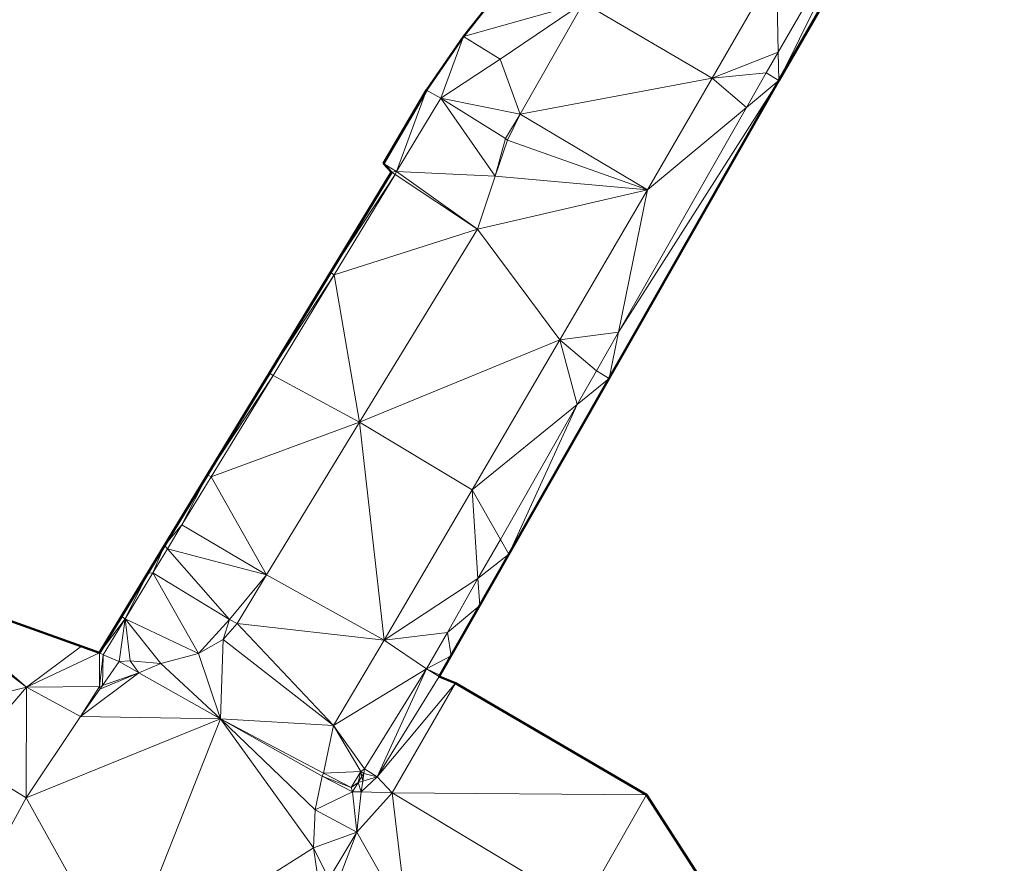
# Model space of a CAD drawing. Header units: metres. Extents: x 3490451 to 6981510, y 5754235 to 11509207.
# Tile 33 of 77: x 3490601 to 3490624, y 5754500 to 5754520. Entities that reach past the tile are written whole.
import ezdxf

# ---------------------------------------------------------------- set-up
doc = ezdxf.new("R2010")
doc.units = ezdxf.units.M
doc.layers.add('Kartierung-05$0$$VERB', color=7, linetype='Continuous', lineweight=18, true_color=0x82563a)

msp = doc.modelspace()

# ---------------------------------------------------------------- linework, layer by layer
at = {"layer": 'Kartierung-05$0$$VERB', "color": 1, "lineweight": 50, "ltscale": 0.02}
for points in [[(3490626.727, 5754493.89), (3490624.126, 5754495.004), (3490619.449, 5754496.757), (3490618.296, 5754497.812), (3490615.787, 5754501.706), (3490611.275, 5754504.35), (3490610.889, 5754504.502), (3490618.909, 5754518.578), (3490628.966, 5754535.995)], [(3490614.698, 5754523.709), (3490611.463, 5754519.616), (3490610.594, 5754518.349), (3490609.578, 5754516.618), (3490609.762, 5754516.416), (3490606.883, 5754511.667), (3490605.42, 5754509.269), (3490603.388, 5754505.921), (3490602.869, 5754505.066), (3490598.314, 5754506.696), (3490595.592, 5754508.422), (3490595.286, 5754508.502), (3490591.222, 5754511.363), (3490589.547, 5754511.907), (3490588.169, 5754512.658), (3490585.542, 5754514.249), (3490580.421, 5754517.806), (3490579.853, 5754518.719), (3490581.49, 5754523.497)]]:
    msp.add_lwpolyline(points, dxfattribs=at)
at = {"layer": 'Kartierung-05$0$$VERB'}
for points in [[(3490621.335, 5754523.477, 164.753), (3490622.163, 5754524.213, 163.757), (3490618.909, 5754518.578, 163.622)], [(3490621.335, 5754523.477, 164.753), (3490618.895, 5754519.252, 164.652), (3490618.853, 5754521.273, 164.966)], [(3490621.335, 5754523.477, 164.753), (3490618.895, 5754519.252, 164.652), (3490618.909, 5754518.578, 163.622)], [(3490614.3, 5754520.417, 164.965), (3490613.552, 5754522.259, 165.138), (3490611.463, 5754519.616, 165.004)], [(3490617.332, 5754518.637, 164.862), (3490614.3, 5754520.417, 164.965), (3490618.853, 5754521.273, 164.966)], [(3490618.895, 5754519.252, 164.652), (3490617.332, 5754518.637, 164.862), (3490618.853, 5754521.273, 164.966)], [(3490614.3, 5754520.417, 164.965), (3490611.463, 5754519.616, 165.004), (3490612.327, 5754519.083, 164.921)], [(3490614.3, 5754520.417, 164.965), (3490612.327, 5754519.083, 164.921), (3490612.799, 5754517.789, 164.854)], [(3490617.332, 5754518.637, 164.862), (3490614.3, 5754520.417, 164.965), (3490612.799, 5754517.789, 164.854)], [(3490610.594, 5754518.349, 165.122), (3490610.926, 5754518.16, 164.941), (3490611.463, 5754519.616, 165.004)], [(3490610.926, 5754518.16, 164.941), (3490611.463, 5754519.616, 165.004), (3490612.327, 5754519.083, 164.921)], [(3490610.926, 5754518.16, 164.941), (3490612.327, 5754519.083, 164.921), (3490612.799, 5754517.789, 164.854)], [(3490618.895, 5754519.252, 164.652), (3490617.332, 5754518.637, 164.862), (3490618.612, 5754518.762, 164.64)], [(3490618.895, 5754519.252, 164.652), (3490618.612, 5754518.762, 164.64), (3490618.909, 5754518.578, 163.622)], [(3490617.332, 5754518.637, 164.862), (3490612.799, 5754517.789, 164.854), (3490615.811, 5754516, 164.757)], [(3490615.124, 5754512.64, 164.467), (3490614.899, 5754511.54, 163.454), (3490618.909, 5754518.578, 163.622)], [(3490618.145, 5754517.942, 164.617), (3490615.124, 5754512.64, 164.467), (3490618.909, 5754518.578, 163.622)], [(3490618.145, 5754517.942, 164.617), (3490617.332, 5754518.637, 164.862), (3490615.811, 5754516, 164.757)], [(3490618.145, 5754517.942, 164.617), (3490617.332, 5754518.637, 164.862), (3490618.612, 5754518.762, 164.64)], [(3490618.145, 5754517.942, 164.617), (3490618.612, 5754518.762, 164.64), (3490618.909, 5754518.578, 163.622)], [(3490610.594, 5754518.349, 165.122), (3490609.881, 5754516.434, 164.963), (3490609.578, 5754516.618, 165.123)], [(3490610.594, 5754518.349, 165.122), (3490610.926, 5754518.16, 164.941), (3490609.881, 5754516.434, 164.963)], [(3490610.926, 5754518.16, 164.941), (3490609.881, 5754516.434, 164.963), (3490612.209, 5754516.319, 164.858)], [(3490610.926, 5754518.16, 164.941), (3490612.454, 5754517.21, 164.874), (3490612.799, 5754517.789, 164.854)], [(3490610.926, 5754518.16, 164.941), (3490612.209, 5754516.319, 164.858), (3490612.454, 5754517.21, 164.874)], [(3490618.145, 5754517.942, 164.617), (3490615.124, 5754512.64, 164.467), (3490615.811, 5754516, 164.757)], [(3490612.505, 5754517.171, 164.866), (3490612.454, 5754517.21, 164.874), (3490612.799, 5754517.789, 164.854)], [(3490612.505, 5754517.171, 164.866), (3490612.799, 5754517.789, 164.854), (3490615.811, 5754516, 164.757)], [(3490612.209, 5754516.319, 164.858), (3490612.505, 5754517.171, 164.866), (3490612.454, 5754517.21, 164.874)], [(3490612.209, 5754516.319, 164.858), (3490612.505, 5754517.171, 164.866), (3490615.811, 5754516, 164.757)], [(3490609.881, 5754516.434, 164.963), (3490609.578, 5754516.618, 165.123), (3490609.762, 5754516.416, 165.085)], [(3490608.408, 5754513.989, 164.888), (3490608.322, 5754514.042, 165.108), (3490609.848, 5754516.364, 164.952)], [(3490609.848, 5754516.364, 164.952), (3490608.324, 5754514.043, 165.108), (3490609.762, 5754516.416, 165.084)], [(3490608.408, 5754513.989, 164.888), (3490609.848, 5754516.364, 164.952), (3490611.792, 5754515.072, 164.82)], [(3490609.881, 5754516.434, 164.963), (3490609.848, 5754516.364, 164.952), (3490609.762, 5754516.416, 165.084)], [(3490609.881, 5754516.434, 164.963), (3490609.762, 5754516.416, 165.084), (3490609.762, 5754516.416, 165.085)], [(3490609.848, 5754516.364, 164.952), (3490609.762, 5754516.416, 165.084), (3490609.762, 5754516.416, 165.084)], [(3490609.881, 5754516.434, 164.963), (3490609.848, 5754516.364, 164.952), (3490611.792, 5754515.072, 164.82)], [(3490609.881, 5754516.434, 164.963), (3490611.792, 5754515.072, 164.82), (3490612.209, 5754516.319, 164.858)], [(3490611.792, 5754515.072, 164.82), (3490612.209, 5754516.319, 164.858), (3490615.811, 5754516, 164.757)], [(3490613.738, 5754512.455, 164.623), (3490611.792, 5754515.072, 164.82), (3490615.811, 5754516, 164.757)], [(3490615.124, 5754512.64, 164.467), (3490613.738, 5754512.455, 164.623), (3490615.811, 5754516, 164.757)], [(3490608.408, 5754513.989, 164.888), (3490609.012, 5754510.509, 164.655), (3490611.792, 5754515.072, 164.82)], [(3490613.738, 5754512.455, 164.623), (3490609.012, 5754510.509, 164.655), (3490611.792, 5754515.072, 164.82)], [(3490608.408, 5754513.989, 164.888), (3490608.322, 5754514.042, 165.108), (3490606.883, 5754511.667, 165.131)], [(3490608.322, 5754514.042, 165.108), (3490606.883, 5754511.668, 165.131), (3490606.883, 5754511.667, 165.131)], [(3490608.408, 5754513.989, 164.888), (3490606.883, 5754511.667, 165.131), (3490606.968, 5754511.615, 164.824)], [(3490608.408, 5754513.989, 164.888), (3490606.968, 5754511.615, 164.824), (3490609.012, 5754510.509, 164.655)], [(3490615.124, 5754512.64, 164.467), (3490613.738, 5754512.455, 164.623), (3490614.602, 5754511.724, 164.441)], [(3490615.124, 5754512.64, 164.467), (3490614.602, 5754511.724, 164.441), (3490614.899, 5754511.54, 163.454)], [(3490613.738, 5754512.455, 164.623), (3490609.012, 5754510.509, 164.655), (3490611.666, 5754508.91, 164.488)], [(3490614.15, 5754510.931, 164.419), (3490613.738, 5754512.455, 164.623), (3490611.666, 5754508.91, 164.488)], [(3490614.15, 5754510.931, 164.419), (3490613.738, 5754512.455, 164.623), (3490614.602, 5754511.724, 164.441)], [(3490606.883, 5754511.667, 165.131), (3490606.968, 5754511.615, 164.824), (3490605.42, 5754509.269, 165.108)], [(3490606.883, 5754511.667, 165.131), (3490605.42, 5754509.269, 165.108), (3490606.883, 5754511.667, 165.131)], [(3490605.42, 5754509.269, 165.108), (3490605.42, 5754509.27, 165.108), (3490606.883, 5754511.667, 165.131)], [(3490606.968, 5754511.615, 164.824), (3490605.42, 5754509.269, 165.108), (3490605.505, 5754509.217, 164.767)], [(3490606.968, 5754511.615, 164.824), (3490609.012, 5754510.509, 164.655), (3490605.505, 5754509.217, 164.767)], [(3490606.883, 5754511.667, 165.131), (3490606.883, 5754511.667, 165.131), (3490606.883, 5754511.668, 165.131)], [(3490614.15, 5754510.931, 164.419), (3490614.602, 5754511.724, 164.441), (3490614.899, 5754511.54, 163.454)], [(3490614.15, 5754510.931, 164.419), (3490612.535, 5754507.391, 163.355), (3490614.899, 5754511.54, 163.454)], [(3490614.15, 5754510.931, 164.419), (3490612.334, 5754507.743, 164.328), (3490611.666, 5754508.91, 164.488)], [(3490614.15, 5754510.931, 164.419), (3490612.535, 5754507.391, 163.355), (3490612.334, 5754507.743, 164.328)], [(3490609.012, 5754510.509, 164.655), (3490605.505, 5754509.217, 164.767), (3490606.814, 5754506.907, 164.568)], [(3490609.012, 5754510.509, 164.655), (3490606.814, 5754506.907, 164.568), (3490609.59, 5754505.365, 164.358)], [(3490609.012, 5754510.509, 164.655), (3490611.666, 5754508.91, 164.488), (3490609.59, 5754505.365, 164.358)], [(3490604.817, 5754508.084, 164.758), (3490604.404, 5754507.595, 165.115), (3490605.42, 5754509.269, 165.108)], [(3490604.404, 5754507.595, 165.115), (3490604.404, 5754507.595, 165.116), (3490605.42, 5754509.269, 165.108)], [(3490605.42, 5754509.269, 165.108), (3490604.404, 5754507.595, 165.116), (3490605.419, 5754509.269, 165.108)], [(3490604.817, 5754508.084, 164.758), (3490605.42, 5754509.269, 165.108), (3490605.505, 5754509.217, 164.767)], [(3490604.817, 5754508.084, 164.758), (3490605.505, 5754509.217, 164.767), (3490606.814, 5754506.907, 164.568)], [(3490605.42, 5754509.269, 165.108), (3490605.419, 5754509.269, 165.108), (3490605.42, 5754509.269, 165.108)], [(3490605.42, 5754509.269, 165.108), (3490605.42, 5754509.27, 165.108), (3490605.42, 5754509.269, 165.108)], [(3490611.805, 5754506.815, 164.302), (3490611.666, 5754508.91, 164.488), (3490609.59, 5754505.365, 164.358)], [(3490611.805, 5754506.815, 164.302), (3490612.334, 5754507.743, 164.328), (3490611.666, 5754508.91, 164.488)], [(3490604.473, 5754507.517, 164.754), (3490604.817, 5754508.084, 164.758), (3490604.404, 5754507.595, 165.115)], [(3490604.473, 5754507.517, 164.754), (3490604.817, 5754508.084, 164.758), (3490606.814, 5754506.907, 164.568)], [(3490611.805, 5754506.815, 164.302), (3490612.535, 5754507.391, 163.355), (3490612.334, 5754507.743, 164.328)], [(3490604.011, 5754506.947, 165.118), (3490604.404, 5754507.595, 165.115), (3490604.01, 5754506.947, 165.118)], [(3490604.404, 5754507.595, 165.115), (3490604.404, 5754507.595, 165.116), (3490604.01, 5754506.947, 165.118)], [(3490604.011, 5754506.947, 165.118), (3490604.404, 5754507.595, 165.115), (3490604.13, 5754506.952, 164.75)], [(3490604.473, 5754507.517, 164.754), (3490604.404, 5754507.595, 165.115), (3490604.13, 5754506.952, 164.75)], [(3490604.473, 5754507.517, 164.754), (3490604.13, 5754506.952, 164.75), (3490605.94, 5754505.854, 164.58)], [(3490604.473, 5754507.517, 164.754), (3490605.94, 5754505.854, 164.58), (3490606.814, 5754506.907, 164.568)], [(3490611.805, 5754506.815, 164.302), (3490612.535, 5754507.391, 163.355), (3490611.847, 5754506.184, 163.326)], [(3490604.011, 5754506.947, 165.118), (3490603.388, 5754505.921, 165.123), (3490603.473, 5754505.869, 164.671)], [(3490604.011, 5754506.947, 165.118), (3490604.01, 5754506.947, 165.118), (3490603.388, 5754505.921, 165.123)], [(3490603.388, 5754505.921, 165.123), (3490604.01, 5754506.947, 165.118), (3490603.388, 5754505.921, 165.123)], [(3490604.13, 5754506.952, 164.75), (3490603.473, 5754505.869, 164.671), (3490605.204, 5754505.046, 164.568)], [(3490604.011, 5754506.947, 165.118), (3490604.13, 5754506.952, 164.75), (3490603.473, 5754505.869, 164.671)], [(3490604.13, 5754506.952, 164.75), (3490605.94, 5754505.854, 164.58), (3490605.204, 5754505.046, 164.568)], [(3490605.94, 5754505.854, 164.58), (3490606.117, 5754505.753, 164.574), (3490606.814, 5754506.907, 164.568)], [(3490606.117, 5754505.753, 164.574), (3490606.814, 5754506.907, 164.568), (3490609.59, 5754505.365, 164.358)], [(3490611.805, 5754506.815, 164.302), (3490611.082, 5754505.546, 164.266), (3490609.59, 5754505.365, 164.358)], [(3490611.805, 5754506.815, 164.302), (3490611.847, 5754506.184, 163.326), (3490611.082, 5754505.546, 164.266)], [(3490598.314, 5754506.696, 165.438), (3490598.218, 5754506.461, 165.41), (3490601.145, 5754504.256, 164.932)], [(3490601.145, 5754504.256, 164.932), (3490598.314, 5754506.696, 165.438), (3490602.442, 5754505.219, 165.042)], [(3490598.124, 5754503.498, 165.24), (3490598.218, 5754506.461, 165.41), (3490601.145, 5754504.256, 164.932)], [(3490611.847, 5754506.184, 163.326), (3490611.171, 5754504.996, 163.298), (3490611.082, 5754505.546, 164.266)], [(3490602.869, 5754505.066, 165.123), (3490603.388, 5754505.921, 165.123), (3490603.473, 5754505.869, 164.671)], [(3490602.869, 5754505.066, 165.123), (3490603.388, 5754505.921, 165.123), (3490602.869, 5754505.066, 165.123)], [(3490603.388, 5754505.921, 165.123), (3490603.387, 5754505.92, 165.123), (3490602.869, 5754505.066, 165.123)], [(3490602.869, 5754505.066, 165.123), (3490602.954, 5754505.014, 164.671), (3490603.473, 5754505.869, 164.671)], [(3490602.954, 5754505.014, 164.671), (3490603.473, 5754505.869, 164.671), (3490603.334, 5754504.855, 164.678)], [(3490603.473, 5754505.869, 164.671), (3490603.596, 5754504.876, 164.692), (3490603.334, 5754504.855, 164.678)], [(3490603.388, 5754505.921, 165.123), (3490603.387, 5754505.92, 165.123), (3490603.388, 5754505.921, 165.123)], [(3490603.388, 5754505.921, 165.123), (3490603.388, 5754505.921, 165.123), (3490603.388, 5754505.921, 165.123)], [(3490603.473, 5754505.869, 164.671), (3490604.316, 5754504.812, 164.601), (3490605.204, 5754505.046, 164.568)], [(3490603.473, 5754505.869, 164.671), (3490603.596, 5754504.876, 164.692), (3490604.316, 5754504.812, 164.601)], [(3490605.94, 5754505.854, 164.58), (3490605.204, 5754505.046, 164.568), (3490605.789, 5754505.376, 164.57)], [(3490605.94, 5754505.854, 164.58), (3490605.789, 5754505.376, 164.57), (3490606.117, 5754505.753, 164.574)], [(3490605.789, 5754505.376, 164.57), (3490606.117, 5754505.753, 164.574), (3490608.398, 5754503.345, 164.267)], [(3490606.117, 5754505.753, 164.574), (3490609.59, 5754505.365, 164.358), (3490608.398, 5754503.345, 164.267)], [(3490605.729, 5754503.501, 164.443), (3490605.204, 5754505.046, 164.568), (3490605.789, 5754505.376, 164.57)], [(3490605.729, 5754503.501, 164.443), (3490605.789, 5754505.376, 164.57), (3490608.398, 5754503.345, 164.267)], [(3490609.59, 5754505.365, 164.358), (3490608.398, 5754503.345, 164.267), (3490610.592, 5754504.686, 164.242)], [(3490611.082, 5754505.546, 164.266), (3490609.59, 5754505.365, 164.358), (3490610.592, 5754504.686, 164.242)], [(3490611.171, 5754504.996, 163.298), (3490611.082, 5754505.546, 164.266), (3490610.592, 5754504.686, 164.242)], [(3490601.145, 5754504.256, 164.932), (3490602.869, 5754505.066, 165.123), (3490602.442, 5754505.219, 165.042)], [(3490601.145, 5754504.256, 164.932), (3490602.442, 5754505.219, 165.042), (3490602.442, 5754505.219, 165.042)], [(3490602.869, 5754505.066, 165.123), (3490602.866, 5754504.267, 164.73), (3490601.145, 5754504.256, 164.932)], [(3490601.145, 5754504.256, 164.932), (3490602.869, 5754505.066, 165.123), (3490602.869, 5754505.066, 165.123)], [(3490602.869, 5754505.066, 165.123), (3490602.954, 5754505.014, 164.671), (3490602.866, 5754504.267, 164.73)], [(3490602.937, 5754504.292, 164.711), (3490602.954, 5754505.014, 164.671), (3490602.866, 5754504.267, 164.73)], [(3490602.937, 5754504.292, 164.711), (3490602.954, 5754505.014, 164.671), (3490603.334, 5754504.855, 164.678)], [(3490603.796, 5754504.594, 164.633), (3490603.596, 5754504.876, 164.692), (3490603.334, 5754504.855, 164.678)], [(3490603.796, 5754504.594, 164.633), (3490603.596, 5754504.876, 164.692), (3490604.316, 5754504.812, 164.601)], [(3490605.729, 5754503.501, 164.443), (3490604.316, 5754504.812, 164.601), (3490605.204, 5754505.046, 164.568)], [(3490611.171, 5754504.996, 163.298), (3490610.906, 5754504.532, 163.287), (3490610.592, 5754504.686, 164.242)], [(3490602.937, 5754504.292, 164.711), (3490603.796, 5754504.594, 164.633), (3490603.334, 5754504.855, 164.678)], [(3490603.796, 5754504.594, 164.633), (3490605.729, 5754503.501, 164.443), (3490604.316, 5754504.812, 164.601)], [(3490609.126, 5754502.321, 164.169), (3490608.398, 5754503.345, 164.267), (3490610.592, 5754504.686, 164.242)], [(3490609.126, 5754502.321, 164.169), (3490610.592, 5754504.686, 164.242), (3490609.423, 5754502.137, 163.559)], [(3490610.592, 5754504.686, 164.242), (3490610.889, 5754504.502, 163.286), (3490609.423, 5754502.137, 163.559)], [(3490610.906, 5754504.532, 163.287), (3490610.592, 5754504.686, 164.242), (3490610.889, 5754504.502, 163.286)], [(3490603.796, 5754504.594, 164.633), (3490602.878, 5754504.208, 164.715), (3490602.422, 5754503.561, 164.753)], [(3490603.796, 5754504.594, 164.633), (3490605.729, 5754503.501, 164.443), (3490602.422, 5754503.561, 164.753)], [(3490602.937, 5754504.292, 164.711), (3490603.796, 5754504.594, 164.633), (3490602.878, 5754504.208, 164.715)], [(3490611.275, 5754504.35, 163.278), (3490610.889, 5754504.502, 163.286), (3490609.423, 5754502.137, 163.559)], [(3490598.124, 5754503.498, 165.24), (3490601.145, 5754504.256, 164.932), (3490599.675, 5754502.538, 165.029)], [(3490601.145, 5754504.256, 164.932), (3490599.675, 5754502.538, 165.029), (3490601.141, 5754501.641, 164.832)], [(3490602.422, 5754503.561, 164.753), (3490601.145, 5754504.256, 164.932), (3490601.141, 5754501.641, 164.832)], [(3490602.866, 5754504.267, 164.73), (3490602.422, 5754503.561, 164.753), (3490601.145, 5754504.256, 164.932)], [(3490602.878, 5754504.208, 164.715), (3490602.866, 5754504.267, 164.73), (3490602.422, 5754503.561, 164.753)], [(3490602.937, 5754504.292, 164.711), (3490602.878, 5754504.208, 164.715), (3490602.866, 5754504.267, 164.73)], [(3490609.779, 5754501.76, 163.526), (3490611.275, 5754504.35, 163.278), (3490609.423, 5754502.137, 163.559)], [(3490615.787, 5754501.706, 162.972), (3490609.779, 5754501.76, 163.526), (3490611.275, 5754504.35, 163.278)], [(3490605.729, 5754503.501, 164.443), (3490602.422, 5754503.561, 164.753), (3490601.141, 5754501.641, 164.832)], [(3490605.729, 5754503.501, 164.443), (3490603.386, 5754497.588, 164.404), (3490601.141, 5754501.641, 164.832)], [(3490605.729, 5754503.501, 164.443), (3490603.386, 5754497.588, 164.404), (3490607.922, 5754500.458, 163.985)], [(3490605.729, 5754503.501, 164.443), (3490607.922, 5754500.458, 163.985), (3490607.962, 5754501.354, 164.081)], [(3490605.729, 5754503.501, 164.443), (3490608.162, 5754502.218, 164.208), (3490608.398, 5754503.345, 164.267)], [(3490605.729, 5754503.501, 164.443), (3490608.162, 5754502.218, 164.208), (3490608.125, 5754502.147, 164.208)], [(3490605.729, 5754503.501, 164.443), (3490607.962, 5754501.354, 164.081), (3490608.125, 5754502.147, 164.208)], [(3490608.162, 5754502.218, 164.208), (3490608.398, 5754503.345, 164.267), (3490609.043, 5754502.258, 164.169)], [(3490609.126, 5754502.321, 164.169), (3490608.398, 5754503.345, 164.267), (3490609.043, 5754502.258, 164.169)], [(3490599.964, 5754499.49, 164.901), (3490599.675, 5754502.538, 165.029), (3490601.141, 5754501.641, 164.832)], [(3490609.126, 5754502.321, 164.169), (3490609.043, 5754502.258, 164.169), (3490609.111, 5754502.216, 163.572)], [(3490609.126, 5754502.321, 164.169), (3490609.423, 5754502.137, 163.559), (3490609.111, 5754502.216, 163.572)], [(3490608.84, 5754501.78, 163.7), (3490607.962, 5754501.354, 164.081), (3490608.125, 5754502.147, 164.208)], [(3490608.162, 5754502.218, 164.208), (3490608.811, 5754501.885, 164.183), (3490608.125, 5754502.147, 164.208)], [(3490608.811, 5754501.885, 164.183), (3490608.84, 5754501.78, 163.7), (3490608.125, 5754502.147, 164.208)], [(3490608.162, 5754502.218, 164.208), (3490608.811, 5754501.885, 164.183), (3490609.043, 5754502.258, 164.169)], [(3490608.976, 5754501.998, 163.636), (3490608.811, 5754501.885, 164.183), (3490609.043, 5754502.258, 164.169)], [(3490609.065, 5754502.142, 163.594), (3490608.976, 5754501.998, 163.636), (3490609.043, 5754502.258, 164.169)], [(3490609.065, 5754502.142, 163.594), (3490609.086, 5754502.032, 163.569), (3490608.976, 5754501.998, 163.636)], [(3490609.065, 5754502.142, 163.594), (3490609.043, 5754502.258, 164.169), (3490609.111, 5754502.216, 163.572)], [(3490609.779, 5754501.76, 163.526), (3490609.423, 5754502.137, 163.559), (3490609.051, 5754501.779, 163.565)], [(3490609.086, 5754502.032, 163.569), (3490609.423, 5754502.137, 163.559), (3490609.051, 5754501.779, 163.565)], [(3490609.065, 5754502.142, 163.594), (3490609.086, 5754502.032, 163.569), (3490609.111, 5754502.216, 163.572)], [(3490609.086, 5754502.032, 163.569), (3490609.423, 5754502.137, 163.559), (3490609.111, 5754502.216, 163.572)], [(3490608.976, 5754501.998, 163.636), (3490608.811, 5754501.885, 164.183), (3490608.84, 5754501.78, 163.7)], [(3490608.976, 5754501.998, 163.636), (3490608.84, 5754501.78, 163.7), (3490609.051, 5754501.779, 163.565)], [(3490609.086, 5754502.032, 163.569), (3490608.976, 5754501.998, 163.636), (3490609.051, 5754501.779, 163.565)], [(3490603.386, 5754497.588, 164.404), (3490599.964, 5754499.49, 164.901), (3490601.141, 5754501.641, 164.832)], [(3490608.84, 5754501.78, 163.7), (3490608.944, 5754500.831, 163.689), (3490607.962, 5754501.354, 164.081)], [(3490608.84, 5754501.78, 163.7), (3490608.944, 5754500.831, 163.689), (3490609.051, 5754501.779, 163.565)], [(3490609.779, 5754501.76, 163.526), (3490608.944, 5754500.831, 163.689), (3490609.051, 5754501.779, 163.565)], [(3490610.145, 5754498.72, 163.676), (3490609.779, 5754501.76, 163.526), (3490608.944, 5754500.831, 163.689)], [(3490615.787, 5754501.706, 162.972), (3490614.277, 5754499.057, 163.201), (3490609.779, 5754501.76, 163.526)], [(3490610.145, 5754498.72, 163.676), (3490614.277, 5754499.057, 163.201), (3490609.779, 5754501.76, 163.526)], [(3490618.296, 5754497.812, 162.629), (3490615.787, 5754501.706, 162.972), (3490614.277, 5754499.057, 163.201)], [(3490608.944, 5754500.831, 163.689), (3490607.922, 5754500.458, 163.985), (3490607.962, 5754501.354, 164.081)], [(3490608.944, 5754500.831, 163.689), (3490608.288, 5754499.726, 163.841), (3490607.922, 5754500.458, 163.985)], [(3490608.944, 5754500.831, 163.689), (3490608.497, 5754499.658, 163.824), (3490608.288, 5754499.726, 163.841)], [(3490610.145, 5754498.72, 163.676), (3490608.944, 5754500.831, 163.689), (3490608.497, 5754499.658, 163.824)], [(3490603.386, 5754497.588, 164.404), (3490608.085, 5754499.331, 163.848), (3490607.922, 5754500.458, 163.985)], [(3490608.085, 5754499.331, 163.848), (3490608.288, 5754499.726, 163.841), (3490607.922, 5754500.458, 163.985)]]:
    msp.add_3dface(points, dxfattribs=at)

doc.saveas('drawing.dxf')
